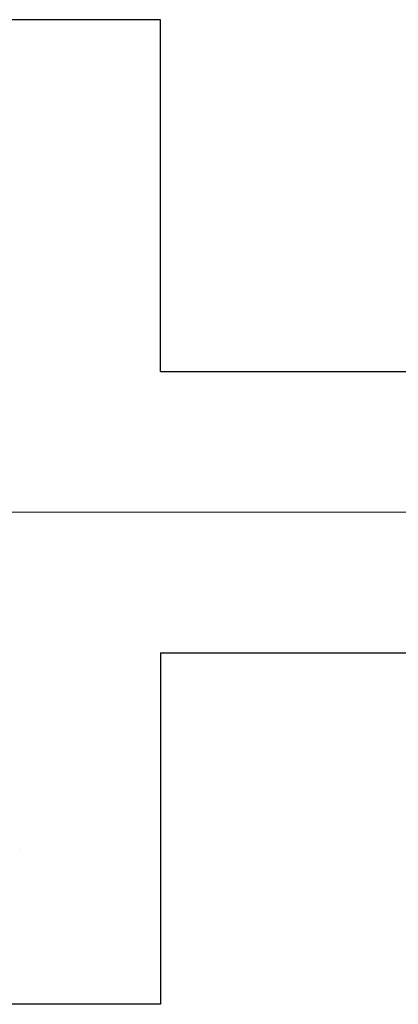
# Model space of a CAD drawing. Header units: millimetres. Extents: x 0 to 840, y 0 to 594.
# Tile 29 of 148: x 210.07 to 212.76, y 274.92 to 281.92. Entities that reach past the tile are written whole.
import ezdxf

# ---------------------------------------------------------------- set-up
doc = ezdxf.new("R2010")
doc.units = ezdxf.units.MM
doc.header["$LTSCALE"] = 0.36378
doc.linetypes.add('CENTER', pattern=[50.8, 31.75, -6.35, 6.35, -6.35])
doc.layers.add('NoLayerName_001', color=7, linetype='Continuous')
doc.layers.add('NoLayerName_002', color=7, linetype='Continuous')

# ---------------------------------------------------------------- blocks, each defined once
blk = doc.blocks.new('JZB_0013')
at = {"layer": 'NoLayerName_002', "color": 164, "linetype": 'Continuous', "lineweight": 25}
blk.add_line((31.9971, 0.0398), (31.9978, 0.0405), dxfattribs=at)

msp = doc.modelspace()

# ---------------------------------------------------------------- linework, layer by layer
at = {"layer": 'NoLayerName_001', "color": 7, "linetype": 'Continuous', "lineweight": 25}
for p, q in [((211.0704, 281.919), (177.0704, 281.919)), ((211.0704, 279.419), (211.0704, 281.919)), ((211.0704, 279.419), (251.5704, 279.419)), ((211.0704, 277.419), (211.0704, 274.9191)), ((211.0704, 277.419), (251.5704, 277.419)), ((211.0704, 274.9191), (177.0704, 274.9191))]:
    msp.add_line(p, q, dxfattribs=at)
at = {"layer": 'NoLayerName_001', "color": 2, "linetype": 'CENTER', "lineweight": 13}
msp.add_line((257.406, 278.419), (130.8625, 278.419), dxfattribs=at)

# ---------------------------------------------------------------- block references
at = {"layer": 'NoLayerName_001'}
msp.add_blockref('JZB_0013', (178.0724, 275.9792), dxfattribs=at)

doc.saveas('drawing.dxf')
